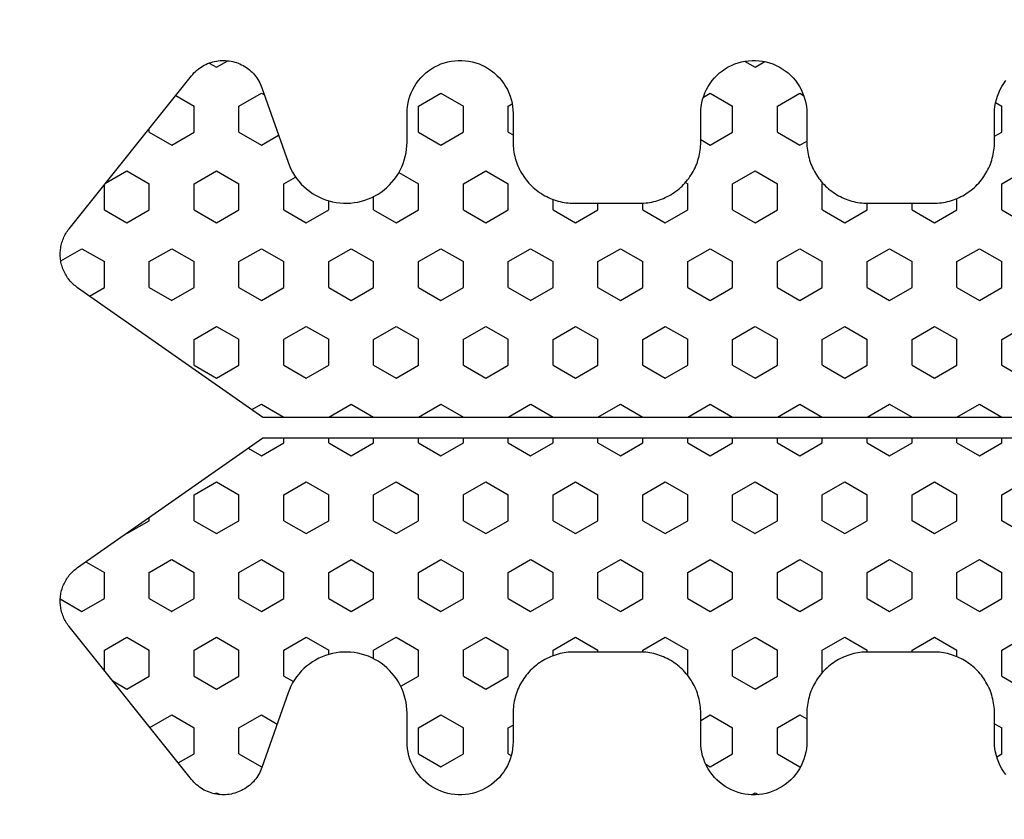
# Model space of a CAD drawing. Extents: x 4615668 to 9294084, y 5325188 to 10688993.
# Tile 89 of 256: x 4635731.48 to 4635733.9, y 5331663.31 to 5331665.27. Entities that reach past the tile are written whole.
import ezdxf
from ezdxf import colors
from ezdxf.entities.mleader import LeaderData, LeaderLine
from ezdxf.math import Vec2, Vec3

# ---------------------------------------------------------------- set-up
doc = ezdxf.new("R2010")
doc.units = 0
doc.header["$MEASUREMENT"] = 0
doc.layers.add('A_wymiary', color=152, linetype='Continuous', lineweight=5)
doc.layers.add('Wymiat 100', color=251, linetype='Continuous', lineweight=5)
doc.layers.add('CrossSectionsProfils', color=7, linetype='Continuous')
doc.layers.add('OPIS', color=7, linetype='Continuous')
doc.styles.get("Standard").update_dxf_attribs({"font": 'txt.shx'})

# ---------------------------------------------------------------- blocks, each defined once
blk = doc.blocks.new('Hatch84418', base_point=(6053.053, 1361.842))
at = {"layer": 'CrossSectionsProfils'}
for p, q in [((6441.962, 1325.421), (6441.645, 1325.971)), ((6442.598, 1325.421), (6442.915, 1325.971)), ((6445.773, 1325.421), (6445.455, 1325.971)), ((6446.407, 1325.421), (6446.725, 1325.971)), ((6449.583, 1325.421), (6449.265, 1325.971)), ((6450.217, 1325.421), (6450.535, 1325.971)), ((6453.393, 1325.421), (6453.075, 1325.971)), ((6454.027, 1325.421), (6454.345, 1325.971)), ((6439.985, 1325.296), (6440.057, 1325.421)), ((6440.057, 1325.421), (6440.692, 1325.421)), ((6440.796, 1325.242), (6440.692, 1325.421)), ((6441.962, 1325.421), (6442.597, 1325.421)), ((6443.55, 1324.871), (6443.867, 1325.421)), ((6443.867, 1325.421), (6444.502, 1325.421)), ((6444.82, 1324.871), (6444.503, 1325.421)), ((6445.772, 1325.421), (6446.407, 1325.421)), ((6447.36, 1324.871), (6447.677, 1325.421)), ((6447.677, 1325.421), (6447.803, 1325.421)), ((6448.303, 1325.421), (6448.312, 1325.421)), ((6448.63, 1324.871), (6448.312, 1325.421)), ((6449.583, 1325.421), (6450.217, 1325.421)), ((6451.17, 1324.871), (6451.487, 1325.421)), ((6451.487, 1325.421), (6452.123, 1325.421)), ((6452.44, 1324.871), (6452.123, 1325.421)), ((6453.393, 1325.421), (6454.027, 1325.421)), ((6455.194, 1325.242), (6455.297, 1325.421)), ((6455.297, 1325.421), (6455.932, 1325.421)), ((6456.02, 1325.27), (6455.933, 1325.421)), ((6443.868, 1324.321), (6443.55, 1324.871)), ((6444.502, 1324.321), (6444.82, 1324.871)), ((6447.678, 1324.321), (6447.36, 1324.871)), ((6448.312, 1324.321), (6448.63, 1324.871)), ((6451.487, 1324.321), (6451.17, 1324.871)), ((6452.123, 1324.321), (6452.44, 1324.871)), ((6442.436, 1324.321), (6442.597, 1324.321)), ((6442.915, 1323.771), (6442.598, 1324.321)), ((6443.867, 1324.321), (6444.502, 1324.321)), ((6445.455, 1323.771), (6445.772, 1324.321)), ((6445.772, 1324.321), (6446.407, 1324.321)), ((6446.725, 1323.771), (6446.408, 1324.321)), ((6447.677, 1324.321), (6447.803, 1324.321)), ((6448.303, 1324.321), (6448.312, 1324.321)), ((6449.265, 1323.771), (6449.583, 1324.321)), ((6449.583, 1324.321), (6450.217, 1324.321)), ((6450.535, 1323.771), (6450.218, 1324.321)), ((6451.487, 1324.321), (6452.123, 1324.321)), ((6453.075, 1323.771), (6453.393, 1324.321)), ((6453.393, 1324.321), (6453.671, 1324.321)), ((6442.597, 1323.221), (6442.915, 1323.771)), ((6445.773, 1323.221), (6445.455, 1323.771)), ((6446.407, 1323.221), (6446.725, 1323.771)), ((6449.583, 1323.221), (6449.265, 1323.771)), ((6450.217, 1323.221), (6450.535, 1323.771)), ((6453.393, 1323.221), (6453.075, 1323.771)), ((6442.553, 1323.221), (6442.597, 1323.221)), ((6443.55, 1322.671), (6443.867, 1323.221)), ((6443.867, 1323.221), (6444.502, 1323.221)), ((6444.82, 1322.671), (6444.502, 1323.221)), ((6445.772, 1323.221), (6446.407, 1323.221)), ((6447.36, 1322.671), (6447.677, 1323.221)), ((6447.677, 1323.221), (6447.803, 1323.221)), ((6448.303, 1323.221), (6448.312, 1323.221)), ((6448.63, 1322.671), (6448.312, 1323.221)), ((6449.583, 1323.221), (6450.217, 1323.221)), ((6451.17, 1322.671), (6451.487, 1323.221)), ((6451.487, 1323.221), (6452.123, 1323.221)), ((6452.44, 1322.671), (6452.123, 1323.221)), ((6453.393, 1323.221), (6453.553, 1323.221)), ((6443.868, 1322.121), (6443.55, 1322.671)), ((6444.502, 1322.121), (6444.82, 1322.671)), ((6447.678, 1322.121), (6447.36, 1322.671)), ((6448.312, 1322.121), (6448.63, 1322.671)), ((6451.488, 1322.121), (6451.17, 1322.671)), ((6452.123, 1322.121), (6452.44, 1322.671)), ((6442.552, 1322.121), (6442.597, 1322.121)), ((6442.915, 1321.571), (6442.598, 1322.121)), ((6443.867, 1322.121), (6444.502, 1322.121)), ((6445.455, 1321.571), (6445.772, 1322.121)), ((6445.772, 1322.121), (6446.407, 1322.121)), ((6446.725, 1321.572), (6446.408, 1322.121)), ((6447.677, 1322.121), (6447.803, 1322.121)), ((6448.303, 1322.121), (6448.312, 1322.121)), ((6449.265, 1321.571), (6449.583, 1322.121)), ((6449.583, 1322.121), (6450.217, 1322.121)), ((6450.535, 1321.571), (6450.217, 1322.121)), ((6451.487, 1322.121), (6452.123, 1322.121)), ((6453.075, 1321.571), (6453.392, 1322.121)), ((6453.393, 1322.121), (6453.554, 1322.121)), ((6442.597, 1321.021), (6442.915, 1321.571)), ((6445.772, 1321.022), (6445.455, 1321.572)), ((6446.407, 1321.021), (6446.725, 1321.571)), ((6449.583, 1321.022), (6449.265, 1321.572)), ((6450.217, 1321.021), (6450.535, 1321.571)), ((6453.393, 1321.022), (6453.075, 1321.572)), ((6442.05, 1321.021), (6442.597, 1321.021)), ((6443.55, 1320.471), (6443.867, 1321.021)), ((6443.867, 1321.021), (6444.502, 1321.021)), ((6444.82, 1320.472), (6444.502, 1321.022)), ((6445.772, 1321.021), (6446.407, 1321.021)), ((6447.36, 1320.471), (6447.677, 1321.021)), ((6447.677, 1321.021), (6447.803, 1321.021)), ((6448.303, 1321.021), (6448.312, 1321.021)), ((6448.63, 1320.472), (6448.312, 1321.021)), ((6449.583, 1321.021), (6450.217, 1321.021)), ((6451.17, 1320.471), (6451.487, 1321.021)), ((6451.487, 1321.021), (6452.123, 1321.021)), ((6452.44, 1320.472), (6452.123, 1321.021)), ((6453.393, 1321.021), (6454.027, 1321.021)), ((6454.027, 1321.021), (6454.038, 1321.039)), ((6441.01, 1320.472), (6440.912, 1320.642)), ((6454.979, 1320.471), (6455.078, 1320.642)), ((6456.25, 1320.471), (6456.197, 1320.564)), ((6439.74, 1320.471), (6439.753, 1320.495)), ((6440.058, 1319.922), (6439.74, 1320.472)), ((6440.692, 1319.922), (6441.01, 1320.472)), ((6443.868, 1319.922), (6443.55, 1320.472)), ((6444.502, 1319.922), (6444.82, 1320.471)), ((6447.678, 1319.922), (6447.36, 1320.472)), ((6448.312, 1319.922), (6448.63, 1320.471)), ((6451.487, 1319.922), (6451.17, 1320.472)), ((6452.122, 1319.922), (6452.44, 1320.471)), ((6455.297, 1319.922), (6454.98, 1320.472)), ((6455.932, 1319.922), (6456.25, 1320.471)), ((6440.057, 1319.922), (6440.692, 1319.922)), ((6441.645, 1319.372), (6441.962, 1319.922)), ((6441.962, 1319.922), (6442.597, 1319.922)), ((6442.915, 1319.372), (6442.598, 1319.922)), ((6443.867, 1319.922), (6444.502, 1319.922)), ((6445.455, 1319.371), (6445.772, 1319.921)), ((6445.772, 1319.922), (6446.407, 1319.922)), ((6446.725, 1319.372), (6446.408, 1319.922)), ((6447.677, 1319.922), (6447.803, 1319.922)), ((6448.303, 1319.922), (6448.312, 1319.922)), ((6449.265, 1319.372), (6449.583, 1319.922)), ((6449.583, 1319.922), (6450.217, 1319.922)), ((6450.535, 1319.372), (6450.218, 1319.922)), ((6451.487, 1319.922), (6452.123, 1319.922)), ((6453.075, 1319.372), (6453.393, 1319.922)), ((6453.393, 1319.922), (6454.027, 1319.922)), ((6454.345, 1319.372), (6454.027, 1319.922)), ((6455.297, 1319.922), (6455.932, 1319.922)), ((6456.885, 1319.372), (6457.024, 1319.614)), ((6439.056, 1319.286), (6439.105, 1319.372)), ((6439.105, 1319.372), (6439.059, 1319.452)), ((6441.962, 1318.822), (6441.645, 1319.372)), ((6442.597, 1318.822), (6442.915, 1319.372)), ((6445.772, 1318.822), (6445.455, 1319.372)), ((6446.407, 1318.822), (6446.725, 1319.372)), ((6449.583, 1318.822), (6449.265, 1319.372)), ((6450.217, 1318.822), (6450.535, 1319.371)), ((6453.393, 1318.822), (6453.075, 1319.372)), ((6454.027, 1318.822), (6454.345, 1319.372)), ((6457.033, 1319.115), (6456.885, 1319.372)), ((6439.74, 1318.272), (6440.058, 1318.822)), ((6440.057, 1318.822), (6440.692, 1318.822)), ((6441.01, 1318.272), (6440.692, 1318.822)), ((6441.962, 1318.822), (6442.597, 1318.822)), ((6443.55, 1318.272), (6443.868, 1318.822)), ((6443.867, 1318.822), (6444.502, 1318.822)), ((6444.82, 1318.272), (6444.503, 1318.822)), ((6445.772, 1318.822), (6446.407, 1318.822)), ((6447.36, 1318.272), (6447.677, 1318.822)), ((6447.677, 1318.822), (6447.803, 1318.822)), ((6448.303, 1318.822), (6448.312, 1318.822)), ((6448.63, 1318.272), (6448.312, 1318.822)), ((6449.583, 1318.822), (6450.217, 1318.822)), ((6451.17, 1318.272), (6451.487, 1318.822)), ((6451.487, 1318.822), (6452.123, 1318.822)), ((6452.44, 1318.272), (6452.123, 1318.822)), ((6453.393, 1318.822), (6454.027, 1318.822)), ((6454.98, 1318.272), (6455.297, 1318.822)), ((6455.297, 1318.822), (6455.932, 1318.822)), ((6456.25, 1318.272), (6455.933, 1318.822)), ((6439.801, 1318.166), (6439.74, 1318.272)), ((6440.877, 1318.042), (6441.01, 1318.272)), ((6443.868, 1317.722), (6443.55, 1318.272)), ((6444.502, 1317.722), (6444.82, 1318.272)), ((6447.678, 1317.722), (6447.36, 1318.272)), ((6448.312, 1317.722), (6448.63, 1318.272)), ((6451.488, 1317.722), (6451.17, 1318.272)), ((6452.123, 1317.722), (6452.44, 1318.272)), ((6455.113, 1318.042), (6454.98, 1318.272)), ((6456.154, 1318.106), (6456.25, 1318.272)), ((6441.978, 1317.722), (6442.597, 1317.722)), ((6442.915, 1317.172), (6442.598, 1317.722)), ((6443.867, 1317.722), (6444.502, 1317.722)), ((6445.455, 1317.172), (6445.772, 1317.722)), ((6445.772, 1317.722), (6446.407, 1317.722)), ((6446.725, 1317.172), (6446.408, 1317.722)), ((6447.677, 1317.722), (6447.803, 1317.722)), ((6448.303, 1317.722), (6448.312, 1317.722)), ((6449.265, 1317.172), (6449.583, 1317.722)), ((6449.583, 1317.722), (6450.217, 1317.722)), ((6450.535, 1317.172), (6450.218, 1317.722)), ((6451.487, 1317.722), (6452.123, 1317.722)), ((6453.075, 1317.172), (6453.392, 1317.722)), ((6453.393, 1317.722), (6454.027, 1317.722)), ((6454.06, 1317.666), (6454.027, 1317.722)), ((6442.598, 1316.622), (6442.915, 1317.172)), ((6445.772, 1316.622), (6445.455, 1317.172)), ((6446.407, 1316.622), (6446.725, 1317.172)), ((6449.583, 1316.622), (6449.265, 1317.172)), ((6450.217, 1316.622), (6450.535, 1317.172)), ((6453.393, 1316.622), (6453.075, 1317.172)), ((6442.55, 1316.622), (6442.597, 1316.622)), ((6443.55, 1316.072), (6443.867, 1316.622)), ((6443.867, 1316.622), (6444.502, 1316.622)), ((6444.82, 1316.072), (6444.503, 1316.622)), ((6445.772, 1316.622), (6446.407, 1316.622)), ((6447.36, 1316.072), (6447.677, 1316.622)), ((6447.677, 1316.622), (6447.803, 1316.622)), ((6448.303, 1316.622), (6448.312, 1316.622)), ((6448.63, 1316.072), (6448.312, 1316.622)), ((6449.583, 1316.622), (6450.217, 1316.622)), ((6451.17, 1316.072), (6451.487, 1316.622)), ((6451.487, 1316.622), (6452.123, 1316.622)), ((6452.44, 1316.072), (6452.123, 1316.622)), ((6453.393, 1316.622), (6453.556, 1316.622)), ((6443.868, 1315.522), (6443.55, 1316.072)), ((6444.502, 1315.522), (6444.82, 1316.072)), ((6447.678, 1315.522), (6447.36, 1316.072)), ((6448.312, 1315.522), (6448.63, 1316.072)), ((6451.488, 1315.522), (6451.17, 1316.072)), ((6452.122, 1315.522), (6452.44, 1316.072)), ((6442.553, 1315.522), (6442.597, 1315.522)), ((6442.915, 1314.972), (6442.598, 1315.522)), ((6443.867, 1315.522), (6444.502, 1315.522)), ((6445.455, 1314.972), (6445.772, 1315.522)), ((6445.772, 1315.522), (6446.407, 1315.522)), ((6446.725, 1314.972), (6446.408, 1315.522)), ((6447.677, 1315.522), (6447.803, 1315.522)), ((6448.303, 1315.522), (6448.312, 1315.522)), ((6449.265, 1314.972), (6449.583, 1315.522)), ((6449.583, 1315.522), (6450.217, 1315.522)), ((6450.535, 1314.972), (6450.218, 1315.522)), ((6451.487, 1315.522), (6452.123, 1315.522)), ((6453.075, 1314.972), (6453.393, 1315.522)), ((6453.393, 1315.522), (6453.553, 1315.522)), ((6442.597, 1314.422), (6442.915, 1314.972)), ((6445.772, 1314.422), (6445.455, 1314.972)), ((6446.407, 1314.422), (6446.725, 1314.972)), ((6449.583, 1314.422), (6449.265, 1314.972)), ((6450.217, 1314.422), (6450.535, 1314.972)), ((6453.393, 1314.422), (6453.075, 1314.972)), ((6442.46, 1314.422), (6442.597, 1314.422)), ((6443.55, 1313.872), (6443.868, 1314.422)), ((6443.867, 1314.422), (6444.502, 1314.422)), ((6444.82, 1313.873), (6444.502, 1314.422)), ((6445.772, 1314.422), (6446.407, 1314.422)), ((6447.36, 1313.872), (6447.677, 1314.422)), ((6447.677, 1314.422), (6447.803, 1314.422)), ((6448.303, 1314.422), (6448.312, 1314.422)), ((6448.63, 1313.873), (6448.312, 1314.423)), ((6449.583, 1314.422), (6450.217, 1314.422)), ((6451.17, 1313.872), (6451.487, 1314.422)), ((6451.487, 1314.422), (6452.123, 1314.422)), ((6452.44, 1313.872), (6452.123, 1314.422)), ((6453.393, 1314.422), (6453.646, 1314.422)), ((6443.868, 1313.323), (6443.55, 1313.872)), ((6444.502, 1313.322), (6444.82, 1313.872)), ((6447.678, 1313.323), (6447.36, 1313.872)), ((6448.312, 1313.322), (6448.63, 1313.872)), ((6451.488, 1313.323), (6451.17, 1313.873)), ((6452.123, 1313.322), (6452.44, 1313.872)), ((6440.058, 1313.323), (6440.015, 1313.397)), ((6440.057, 1313.322), (6440.692, 1313.322)), ((6440.692, 1313.323), (6440.761, 1313.442)), ((6441.645, 1312.772), (6441.962, 1313.322)), ((6441.962, 1313.322), (6442.597, 1313.322)), ((6442.915, 1312.773), (6442.598, 1313.323)), ((6443.867, 1313.322), (6444.502, 1313.322)), ((6445.455, 1312.773), (6445.772, 1313.323)), ((6445.772, 1313.322), (6446.407, 1313.322)), ((6446.725, 1312.773), (6446.408, 1313.323)), ((6447.677, 1313.322), (6447.803, 1313.322)), ((6448.303, 1313.322), (6448.312, 1313.322)), ((6449.265, 1312.772), (6449.583, 1313.322)), ((6449.583, 1313.322), (6450.217, 1313.322)), ((6450.535, 1312.773), (6450.218, 1313.323)), ((6451.487, 1313.322), (6452.123, 1313.322)), ((6453.075, 1312.772), (6453.393, 1313.322)), ((6453.393, 1313.322), (6454.027, 1313.322)), ((6454.345, 1312.773), (6454.028, 1313.323)), ((6455.297, 1313.323), (6455.229, 1313.442)), ((6455.297, 1313.322), (6455.932, 1313.322)), ((6455.933, 1313.322), (6455.989, 1313.42)), ((6441.962, 1312.223), (6441.645, 1312.773)), ((6442.598, 1312.222), (6442.915, 1312.772)), ((6445.772, 1312.223), (6445.455, 1312.773)), ((6446.407, 1312.222), (6446.725, 1312.772)), ((6449.583, 1312.223), (6449.265, 1312.773)), ((6450.217, 1312.222), (6450.535, 1312.772)), ((6453.393, 1312.223), (6453.075, 1312.773)), ((6454.027, 1312.223), (6454.345, 1312.773)), ((6456.885, 1312.772), (6456.887, 1312.777)), ((6456.926, 1312.702), (6456.886, 1312.771)), ((6439.74, 1311.673), (6440.058, 1312.223)), ((6440.057, 1312.223), (6440.692, 1312.223)), ((6441.01, 1311.673), (6440.692, 1312.223)), ((6441.962, 1312.223), (6442.597, 1312.223)), ((6443.55, 1311.673), (6443.867, 1312.223)), ((6443.867, 1312.223), (6444.502, 1312.223)), ((6444.82, 1311.673), (6444.502, 1312.223)), ((6445.772, 1312.223), (6446.407, 1312.223)), ((6447.36, 1311.673), (6447.677, 1312.223)), ((6447.677, 1312.223), (6447.803, 1312.223)), ((6448.303, 1312.223), (6448.312, 1312.223)), ((6448.63, 1311.673), (6448.312, 1312.223)), ((6449.583, 1312.223), (6450.217, 1312.223)), ((6451.17, 1311.673), (6451.487, 1312.223)), ((6451.487, 1312.223), (6452.123, 1312.223)), ((6452.44, 1311.673), (6452.123, 1312.223)), ((6453.393, 1312.223), (6454.027, 1312.223)), ((6454.98, 1311.672), (6455.297, 1312.222)), ((6455.297, 1312.223), (6455.932, 1312.223)), ((6456.25, 1311.673), (6455.932, 1312.223)), ((6440.058, 1311.123), (6439.74, 1311.673)), ((6440.692, 1311.123), (6441.01, 1311.672)), ((6443.868, 1311.123), (6443.55, 1311.673)), ((6444.502, 1311.123), (6444.82, 1311.673)), ((6447.678, 1311.123), (6447.36, 1311.673)), ((6448.312, 1311.123), (6448.63, 1311.673)), ((6451.488, 1311.123), (6451.17, 1311.673)), ((6452.123, 1311.123), (6452.44, 1311.672)), ((6455.298, 1311.123), (6454.98, 1311.673)), ((6455.932, 1311.123), (6456.25, 1311.673)), ((6440.057, 1311.123), (6440.692, 1311.123)), ((6441.712, 1310.689), (6441.962, 1311.123)), ((6441.962, 1311.123), (6442.597, 1311.123)), ((6442.915, 1310.573), (6442.598, 1311.123)), ((6443.867, 1311.123), (6444.502, 1311.123)), ((6445.455, 1310.573), (6445.772, 1311.123)), ((6445.772, 1311.123), (6446.407, 1311.123)), ((6446.725, 1310.573), (6446.408, 1311.123)), ((6447.677, 1311.123), (6447.803, 1311.123)), ((6448.303, 1311.123), (6448.312, 1311.123)), ((6449.265, 1310.573), (6449.583, 1311.123)), ((6449.583, 1311.123), (6450.217, 1311.123)), ((6450.535, 1310.573), (6450.218, 1311.123)), ((6451.487, 1311.123), (6452.123, 1311.123)), ((6453.075, 1310.573), (6453.393, 1311.123)), ((6453.393, 1311.123), (6454.027, 1311.123)), ((6454.306, 1310.641), (6454.028, 1311.123)), ((6455.297, 1311.123), (6455.932, 1311.123)), ((6442.597, 1310.023), (6442.915, 1310.573)), ((6445.772, 1310.023), (6445.455, 1310.573)), ((6446.407, 1310.023), (6446.725, 1310.573)), ((6449.583, 1310.023), (6449.265, 1310.573)), ((6450.217, 1310.023), (6450.535, 1310.573)), ((6453.393, 1310.023), (6453.075, 1310.573)), ((6442.39, 1310.023), (6442.597, 1310.023)), ((6443.55, 1309.473), (6443.867, 1310.023)), ((6443.867, 1310.023), (6444.502, 1310.023)), ((6444.82, 1309.473), (6444.502, 1310.023)), ((6445.772, 1310.023), (6446.407, 1310.023)), ((6447.36, 1309.473), (6447.677, 1310.023)), ((6447.677, 1310.023), (6447.803, 1310.023)), ((6448.303, 1310.023), (6448.312, 1310.023)), ((6448.63, 1309.473), (6448.312, 1310.023)), ((6449.583, 1310.023), (6450.217, 1310.023)), ((6451.17, 1309.473), (6451.487, 1310.023)), ((6451.487, 1310.023), (6452.123, 1310.023)), ((6452.44, 1309.473), (6452.123, 1310.023)), ((6453.393, 1310.023), (6453.717, 1310.023)), ((6443.868, 1308.923), (6443.55, 1309.473)), ((6444.502, 1308.923), (6444.82, 1309.473)), ((6447.678, 1308.923), (6447.36, 1309.473)), ((6448.312, 1308.923), (6448.63, 1309.473)), ((6451.488, 1308.923), (6451.17, 1309.473)), ((6452.123, 1308.923), (6452.44, 1309.473)), ((6442.493, 1308.923), (6442.597, 1308.923)), ((6442.915, 1308.373), (6442.597, 1308.923)), ((6443.867, 1308.923), (6444.502, 1308.923)), ((6445.455, 1308.373), (6445.772, 1308.923)), ((6445.772, 1308.923), (6446.407, 1308.923)), ((6446.725, 1308.373), (6446.408, 1308.923)), ((6447.677, 1308.923), (6447.803, 1308.923)), ((6448.303, 1308.923), (6448.312, 1308.923)), ((6449.265, 1308.373), (6449.583, 1308.923)), ((6449.583, 1308.923), (6450.217, 1308.923)), ((6450.535, 1308.373), (6450.218, 1308.923)), ((6451.487, 1308.923), (6452.123, 1308.923)), ((6453.075, 1308.373), (6453.393, 1308.923)), ((6453.393, 1308.923), (6453.613, 1308.923)), ((6442.597, 1307.823), (6442.915, 1308.373)), ((6445.772, 1307.823), (6445.455, 1308.373)), ((6446.408, 1307.823), (6446.725, 1308.373)), ((6449.583, 1307.823), (6449.265, 1308.373)), ((6450.218, 1307.823), (6450.535, 1308.373)), ((6453.393, 1307.823), (6453.075, 1308.373)), ((6441.963, 1307.823), (6441.828, 1308.057)), ((6454.027, 1307.823), (6454.194, 1308.112)), ((6441.962, 1307.823), (6442.597, 1307.823)), ((6443.55, 1307.273), (6443.868, 1307.823)), ((6443.867, 1307.823), (6444.502, 1307.823)), ((6444.82, 1307.273), (6444.502, 1307.823)), ((6445.772, 1307.823), (6446.407, 1307.823)), ((6447.36, 1307.273), (6447.677, 1307.823)), ((6447.677, 1307.823), (6447.803, 1307.823)), ((6448.303, 1307.823), (6448.312, 1307.823)), ((6448.63, 1307.273), (6448.312, 1307.823)), ((6449.583, 1307.823), (6450.217, 1307.823)), ((6451.17, 1307.273), (6451.487, 1307.823)), ((6451.487, 1307.823), (6452.123, 1307.823)), ((6452.44, 1307.274), (6452.123, 1307.823)), ((6453.393, 1307.823), (6454.027, 1307.823)), ((6441.01, 1307.273), (6440.788, 1307.659)), ((6454.98, 1307.273), (6455.222, 1307.693)), ((6439.74, 1307.273), (6439.753, 1307.296)), ((6456.25, 1307.273), (6456.208, 1307.347)), ((6440.058, 1306.724), (6439.74, 1307.273)), ((6440.692, 1306.723), (6441.01, 1307.273)), ((6443.868, 1306.724), (6443.55, 1307.273)), ((6444.502, 1306.723), (6444.82, 1307.273)), ((6447.548, 1306.947), (6447.36, 1307.273)), ((6448.494, 1307.038), (6448.63, 1307.273)), ((6451.488, 1306.723), (6451.17, 1307.273)), ((6452.123, 1306.723), (6452.44, 1307.273)), ((6455.298, 1306.723), (6454.98, 1307.273)), ((6455.932, 1306.723), (6456.25, 1307.273)), ((6440.057, 1306.723), (6440.692, 1306.723)), ((6441.645, 1306.173), (6441.962, 1306.723)), ((6441.962, 1306.723), (6442.597, 1306.723)), ((6442.915, 1306.173), (6442.598, 1306.723)), ((6443.867, 1306.723), (6444.502, 1306.723)), ((6445.455, 1306.173), (6445.772, 1306.723)), ((6445.772, 1306.723), (6446.407, 1306.723)), ((6446.725, 1306.174), (6446.408, 1306.724)), ((6449.265, 1306.173), (6449.583, 1306.723)), ((6449.583, 1306.723), (6450.217, 1306.723)), ((6450.535, 1306.174), (6450.218, 1306.724)), ((6451.487, 1306.723), (6452.123, 1306.723)), ((6453.075, 1306.173), (6453.392, 1306.724)), ((6453.393, 1306.723), (6454.027, 1306.723)), ((6454.345, 1306.174), (6454.028, 1306.724)), ((6455.297, 1306.723), (6455.932, 1306.723)), ((6456.885, 1306.173), (6457.046, 1306.454)), ((6439.105, 1306.174), (6439.057, 1306.256)), ((6439.077, 1306.126), (6439.104, 1306.173)), ((6441.963, 1305.624), (6441.645, 1306.174)), ((6442.598, 1305.623), (6442.915, 1306.173)), ((6445.772, 1305.624), (6445.455, 1306.173)), ((6446.407, 1305.623), (6446.725, 1306.173)), ((6449.583, 1305.624), (6449.265, 1306.174)), ((6450.217, 1305.624), (6450.535, 1306.173)), ((6453.393, 1305.624), (6453.075, 1306.174)), ((6454.027, 1305.624), (6454.345, 1306.173)), ((6456.99, 1305.992), (6456.885, 1306.173)), ((6439.834, 1305.237), (6440.058, 1305.623)), ((6440.057, 1305.623), (6440.692, 1305.623)), ((6441.01, 1305.074), (6440.693, 1305.624)), ((6441.962, 1305.623), (6442.597, 1305.623)), ((6443.55, 1305.073), (6443.868, 1305.623)), ((6443.867, 1305.623), (6444.502, 1305.623)), ((6444.82, 1305.074), (6444.502, 1305.624)), ((6445.772, 1305.623), (6446.407, 1305.623)), ((6449.583, 1305.623), (6450.217, 1305.623)), ((6451.17, 1305.073), (6451.487, 1305.623)), ((6451.487, 1305.623), (6452.123, 1305.623)), ((6452.44, 1305.074), (6452.123, 1305.624)), ((6453.393, 1305.623), (6454.027, 1305.623)), ((6454.98, 1305.074), (6455.297, 1305.624)), ((6455.297, 1305.623), (6455.932, 1305.623)), ((6456.193, 1305.173), (6455.933, 1305.624)), ((6440.703, 1304.542), (6441.01, 1305.074)), ((6443.868, 1304.524), (6443.55, 1305.074)), ((6444.502, 1304.524), (6444.82, 1305.073)), ((6451.488, 1304.524), (6451.17, 1305.074)), ((6452.122, 1304.524), (6452.439, 1305.074)), ((6455.298, 1304.524), (6454.98, 1305.074)), ((6441.645, 1303.974), (6441.962, 1304.523)), ((6441.962, 1304.524), (6442.597, 1304.524)), ((6442.915, 1303.974), (6442.598, 1304.524)), ((6443.867, 1304.524), (6444.502, 1304.524)), ((6445.455, 1303.974), (6445.772, 1304.523)), ((6445.772, 1304.524), (6445.852, 1304.524)), ((6451.487, 1304.524), (6452.123, 1304.524)), ((6453.075, 1303.974), (6453.392, 1304.524)), ((6453.393, 1304.524), (6454.027, 1304.524)), ((6454.345, 1303.974), (6454.028, 1304.524)), ((6455.297, 1304.524), (6455.381, 1304.524)), ((6441.845, 1303.628), (6441.645, 1303.974)), ((6442.598, 1303.424), (6442.915, 1303.974)), ((6445.46, 1303.965), (6445.455, 1303.974)), ((6453.393, 1303.424), (6453.075, 1303.974)), ((6454.045, 1303.455), (6454.345, 1303.974)), ((6442.1, 1303.424), (6442.597, 1303.424)), ((6443.55, 1302.874), (6443.868, 1303.424)), ((6443.867, 1303.424), (6444.502, 1303.424)), ((6444.764, 1302.971), (6444.502, 1303.424)), ((6451.278, 1303.062), (6451.487, 1303.424)), ((6451.487, 1303.424), (6452.123, 1303.424)), ((6452.44, 1302.874), (6452.123, 1303.424)), ((6453.393, 1303.424), (6454.006, 1303.424)), ((6443.856, 1302.344), (6443.55, 1302.874)), ((6452.141, 1302.356), (6452.44, 1302.874))]:
    blk.add_line(p, q, dxfattribs=at)
blk = doc.blocks.new('121040', base_point=(6448.053, 1341.842))
at = {"layer": 'CrossSectionsProfils', "flags": 128}
for points in [[(6444.623, 1302.768), (6447.803, 1307.311), (6447.803, 1330.34)], [(6448.303, 1330.34), (6448.303, 1307.311), (6451.484, 1302.768), (6451.505, 1302.74), (6451.526, 1302.713), (6451.548, 1302.686), (6451.572, 1302.66), (6451.596, 1302.635), (6451.621, 1302.611), (6451.646, 1302.588), (6451.673, 1302.565), (6451.701, 1302.544), (6451.729, 1302.523), (6451.758, 1302.504), (6451.787, 1302.485), (6451.817, 1302.468), (6451.848, 1302.452), (6451.879, 1302.436), (6451.911, 1302.422), (6451.943, 1302.409), (6451.976, 1302.397), (6452.009, 1302.386), (6452.042, 1302.377), (6452.076, 1302.368), (6452.11, 1302.361), (6452.144, 1302.355), (6452.179, 1302.35), (6452.213, 1302.346), (6452.248, 1302.343), (6452.283, 1302.342), (6452.317, 1302.342), (6452.352, 1302.343), (6452.387, 1302.345), (6452.421, 1302.349), (6452.456, 1302.354), (6452.49, 1302.359), (6452.524, 1302.366), (6452.558, 1302.375), (6452.591, 1302.384), (6452.625, 1302.395), (6452.657, 1302.406), (6452.689, 1302.419), (6452.722, 1302.433), (6452.753, 1302.448), (6452.784, 1302.465), (6452.814, 1302.482), (6452.843, 1302.5), (6452.873, 1302.519), (6452.9, 1302.54), (6452.928, 1302.561), (6452.928, 1302.561), (6456.678, 1305.561), (6456.713, 1305.59), (6456.746, 1305.621), (6456.778, 1305.653), (6456.809, 1305.686), (6456.837, 1305.721), (6456.865, 1305.757), (6456.891, 1305.795), (6456.915, 1305.833), (6456.937, 1305.873), (6456.957, 1305.913), (6456.976, 1305.955), (6456.992, 1305.997), (6457.007, 1306.04), (6457.02, 1306.083), (6457.03, 1306.127), (6457.039, 1306.172), (6457.045, 1306.216), (6457.05, 1306.261), (6457.053, 1306.307), (6457.053, 1306.352), (6457.052, 1306.397), (6457.048, 1306.442), (6457.043, 1306.487), (6457.035, 1306.532), (6457.025, 1306.576), (6457.014, 1306.62), (6457, 1306.663), (6456.985, 1306.706), (6456.967, 1306.748), (6456.948, 1306.789), (6456.927, 1306.829), (6456.904, 1306.868), (6456.879, 1306.906), (6456.853, 1306.943), (6456.825, 1306.978), (6456.795, 1307.012), (6456.764, 1307.045), (6456.731, 1307.077), (6456.697, 1307.107), (6456.662, 1307.135), (6456.625, 1307.162), (6456.588, 1307.187), (6456.549, 1307.21), (6456.509, 1307.232), (6456.468, 1307.252), (6456.427, 1307.27), (6456.384, 1307.286), (6456.384, 1307.286), (6454.557, 1307.926), (6454.474, 1307.958), (6454.392, 1307.995), (6454.313, 1308.037), (6454.236, 1308.084), (6454.163, 1308.135), (6454.092, 1308.19), (6454.025, 1308.249), (6453.962, 1308.313), (6453.903, 1308.38), (6453.848, 1308.45), (6453.796, 1308.523), (6453.75, 1308.6), (6453.708, 1308.679), (6453.671, 1308.76), (6453.639, 1308.844), (6453.611, 1308.929), (6453.589, 1309.016), (6453.572, 1309.104), (6453.561, 1309.192), (6453.555, 1309.282), (6453.554, 1309.371), (6453.558, 1309.46), (6453.568, 1309.549), (6453.583, 1309.638), (6453.603, 1309.725), (6453.628, 1309.811), (6453.659, 1309.895), (6453.694, 1309.977), (6453.735, 1310.057), (6453.78, 1310.134), (6453.829, 1310.209), (6453.883, 1310.28), (6453.941, 1310.348), (6454.003, 1310.413), (6454.069, 1310.474), (6454.138, 1310.53), (6454.21, 1310.583), (6454.286, 1310.631), (6454.364, 1310.674), (6454.445, 1310.713), (6454.528, 1310.747), (6454.612, 1310.776), (6454.699, 1310.799), (6454.786, 1310.818), (6454.875, 1310.831), (6454.964, 1310.839), (6455.053, 1310.842), (6455.053, 1310.842), (6455.753, 1310.842), (6455.84, 1310.845), (6455.927, 1310.853), (6456.012, 1310.868), (6456.097, 1310.888), (6456.18, 1310.914), (6456.261, 1310.945), (6456.34, 1310.982), (6456.416, 1311.023), (6456.489, 1311.07), (6456.559, 1311.122), (6456.625, 1311.178), (6456.688, 1311.238), (6456.746, 1311.302), (6456.8, 1311.371), (6456.849, 1311.442), (6456.894, 1311.517), (6456.933, 1311.595), (6456.967, 1311.675), (6456.995, 1311.757), (6457.018, 1311.84), (6457.035, 1311.926), (6457.047, 1312.012), (6457.053, 1312.098), (6457.053, 1312.185), (6457.047, 1312.272), (6457.035, 1312.358), (6457.018, 1312.443), (6456.995, 1312.527), (6456.967, 1312.609), (6456.933, 1312.689), (6456.894, 1312.767), (6456.849, 1312.841), (6456.8, 1312.913), (6456.746, 1312.981), (6456.688, 1313.046), (6456.625, 1313.106), (6456.559, 1313.162), (6456.489, 1313.214), (6456.416, 1313.26), (6456.34, 1313.302), (6456.261, 1313.339), (6456.18, 1313.37), (6456.097, 1313.396), (6456.012, 1313.416), (6455.927, 1313.43), (6455.84, 1313.439), (6455.753, 1313.442), (6455.753, 1313.442), (6455.053, 1313.442), (6455.003, 1313.443), (6454.953, 1313.445), (6454.903, 1313.449), (6454.854, 1313.455), (6454.804, 1313.463), (6454.755, 1313.472), (6454.706, 1313.483), (6454.657, 1313.495), (6454.609, 1313.509), (6454.562, 1313.525), (6454.514, 1313.542), (6454.468, 1313.561), (6454.422, 1313.581), (6454.377, 1313.603), (6454.333, 1313.626), (6454.289, 1313.651), (6454.246, 1313.677), (6454.205, 1313.705), (6454.164, 1313.734), (6454.124, 1313.765), (6454.085, 1313.796), (6454.047, 1313.829), (6454.011, 1313.864), (6453.975, 1313.899), (6453.941, 1313.936), (6453.908, 1313.973), (6453.876, 1314.012), (6453.846, 1314.052), (6453.817, 1314.093), (6453.789, 1314.135), (6453.763, 1314.177), (6453.738, 1314.221), (6453.715, 1314.265), (6453.693, 1314.31), (6453.672, 1314.356), (6453.654, 1314.403), (6453.636, 1314.45), (6453.621, 1314.497), (6453.607, 1314.546), (6453.594, 1314.594), (6453.583, 1314.643), (6453.574, 1314.692), (6453.567, 1314.742), (6453.561, 1314.792), (6453.557, 1314.842), (6453.554, 1314.892), (6453.553, 1314.942), (6453.553, 1314.942), (6453.553, 1316.542), (6453.554, 1316.592), (6453.557, 1316.642), (6453.561, 1316.692), (6453.567, 1316.742), (6453.574, 1316.791), (6453.583, 1316.841), (6453.594, 1316.89), (6453.607, 1316.938), (6453.621, 1316.986), (6453.636, 1317.034), (6453.654, 1317.081), (6453.672, 1317.127), (6453.693, 1317.173), (6453.715, 1317.218), (6453.738, 1317.263), (6453.763, 1317.306), (6453.789, 1317.349), (6453.817, 1317.391), (6453.846, 1317.432), (6453.876, 1317.471), (6453.908, 1317.51), (6453.941, 1317.548), (6453.975, 1317.585), (6454.011, 1317.62), (6454.047, 1317.654), (6454.085, 1317.687), (6454.124, 1317.719), (6454.164, 1317.749), (6454.205, 1317.778), (6454.246, 1317.806), (6454.289, 1317.832), (6454.333, 1317.857), (6454.377, 1317.881), (6454.422, 1317.902), (6454.468, 1317.923), (6454.514, 1317.942), (6454.562, 1317.959), (6454.609, 1317.974), (6454.657, 1317.989), (6454.706, 1318.001), (6454.755, 1318.012), (6454.804, 1318.021), (6454.854, 1318.028), (6454.903, 1318.034), (6454.953, 1318.038), (6455.003, 1318.041), (6455.053, 1318.042), (6455.053, 1318.042), (6455.753, 1318.042), (6455.84, 1318.045), (6455.927, 1318.053), (6456.012, 1318.068), (6456.097, 1318.088), (6456.18, 1318.114), (6456.261, 1318.145), (6456.34, 1318.182), (6456.416, 1318.223), (6456.489, 1318.27), (6456.559, 1318.322), (6456.625, 1318.378), (6456.688, 1318.438), (6456.746, 1318.502), (6456.8, 1318.571), (6456.849, 1318.642), (6456.894, 1318.717), (6456.933, 1318.795), (6456.967, 1318.875), (6456.995, 1318.957), (6457.018, 1319.04), (6457.035, 1319.126), (6457.047, 1319.212), (6457.053, 1319.298), (6457.053, 1319.385), (6457.047, 1319.472), (6457.035, 1319.558), (6457.018, 1319.643), (6456.995, 1319.727), (6456.967, 1319.809), (6456.933, 1319.889), (6456.894, 1319.967), (6456.849, 1320.041), (6456.8, 1320.113), (6456.746, 1320.181), (6456.688, 1320.246), (6456.625, 1320.306), (6456.559, 1320.362), (6456.489, 1320.414), (6456.416, 1320.46), (6456.34, 1320.502), (6456.261, 1320.539), (6456.18, 1320.57), (6456.097, 1320.596), (6456.012, 1320.616), (6455.927, 1320.63), (6455.84, 1320.639), (6455.753, 1320.642), (6455.753, 1320.642), (6455.053, 1320.642), (6455.003, 1320.643), (6454.953, 1320.645), (6454.903, 1320.649), (6454.854, 1320.655), (6454.804, 1320.663), (6454.755, 1320.672), (6454.706, 1320.683), (6454.657, 1320.695), (6454.609, 1320.709), (6454.562, 1320.725), (6454.514, 1320.742), (6454.468, 1320.761), (6454.422, 1320.781), (6454.377, 1320.803), (6454.333, 1320.826), (6454.289, 1320.851), (6454.246, 1320.877), (6454.205, 1320.905), (6454.164, 1320.934), (6454.124, 1320.965), (6454.085, 1320.996), (6454.047, 1321.029), (6454.011, 1321.064), (6453.975, 1321.099), (6453.941, 1321.136), (6453.908, 1321.173), (6453.876, 1321.212), (6453.846, 1321.252), (6453.817, 1321.293), (6453.789, 1321.335), (6453.763, 1321.377), (6453.738, 1321.421), (6453.715, 1321.465), (6453.693, 1321.51), (6453.672, 1321.556), (6453.654, 1321.603), (6453.636, 1321.65), (6453.621, 1321.697), (6453.607, 1321.745), (6453.594, 1321.794), (6453.583, 1321.843), (6453.574, 1321.892), (6453.567, 1321.942), (6453.561, 1321.992), (6453.557, 1322.042), (6453.554, 1322.092), (6453.553, 1322.142), (6453.553, 1322.142), (6453.553, 1323.742), (6453.554, 1323.792), (6453.557, 1323.842), (6453.561, 1323.892), (6453.567, 1323.942), (6453.574, 1323.991), (6453.583, 1324.041), (6453.594, 1324.09), (6453.607, 1324.138), (6453.621, 1324.186), (6453.636, 1324.234), (6453.654, 1324.281), (6453.672, 1324.327), (6453.693, 1324.373), (6453.715, 1324.418), (6453.738, 1324.463), (6453.763, 1324.506), (6453.789, 1324.549), (6453.817, 1324.591), (6453.846, 1324.632), (6453.876, 1324.671), (6453.908, 1324.71), (6453.941, 1324.748), (6453.975, 1324.785), (6454.011, 1324.82), (6454.047, 1324.854), (6454.085, 1324.887), (6454.124, 1324.919), (6454.164, 1324.949), (6454.205, 1324.979), (6454.246, 1325.006), (6454.289, 1325.032), (6454.333, 1325.057), (6454.377, 1325.081), (6454.422, 1325.102), (6454.468, 1325.123), (6454.514, 1325.142), (6454.562, 1325.159), (6454.609, 1325.174), (6454.657, 1325.188), (6454.706, 1325.201), (6454.755, 1325.212), (6454.804, 1325.221), (6454.854, 1325.228), (6454.903, 1325.234), (6454.953, 1325.238), (6455.003, 1325.241), (6455.053, 1325.242), (6455.053, 1325.242), (6455.753, 1325.242), (6455.84, 1325.245), (6455.927, 1325.253), (6456.012, 1325.268), (6456.097, 1325.288), (6456.18, 1325.314), (6456.261, 1325.345), (6456.34, 1325.382), (6456.416, 1325.423), (6456.489, 1325.47), (6456.559, 1325.522)], [(6439.548, 1325.522), (6439.618, 1325.47), (6439.691, 1325.423), (6439.767, 1325.382), (6439.846, 1325.345), (6439.927, 1325.314), (6440.01, 1325.288), (6440.095, 1325.268), (6440.18, 1325.253), (6440.267, 1325.245), (6440.354, 1325.242), (6440.354, 1325.242), (6441.053, 1325.242), (6441.104, 1325.241), (6441.154, 1325.238), (6441.204, 1325.234), (6441.253, 1325.228), (6441.303, 1325.221), (6441.352, 1325.212), (6441.401, 1325.201), (6441.45, 1325.188), (6441.498, 1325.174), (6441.545, 1325.159), (6441.593, 1325.142), (6441.639, 1325.123), (6441.685, 1325.102), (6441.73, 1325.081), (6441.774, 1325.057), (6441.818, 1325.032), (6441.86, 1325.006), (6441.902, 1324.979), (6441.943, 1324.949), (6441.983, 1324.919), (6442.022, 1324.887), (6442.06, 1324.854), (6442.096, 1324.82), (6442.132, 1324.785), (6442.166, 1324.748), (6442.199, 1324.71), (6442.23, 1324.671), (6442.261, 1324.632), (6442.29, 1324.591), (6442.318, 1324.549), (6442.344, 1324.506), (6442.369, 1324.463), (6442.392, 1324.418), (6442.414, 1324.373), (6442.435, 1324.327), (6442.453, 1324.281), (6442.47, 1324.234), (6442.486, 1324.186), (6442.5, 1324.138), (6442.513, 1324.09), (6442.523, 1324.041), (6442.533, 1323.991), (6442.54, 1323.942), (6442.546, 1323.892), (6442.55, 1323.842), (6442.553, 1323.792), (6442.553, 1323.742), (6442.553, 1323.742), (6442.553, 1322.142), (6442.553, 1322.092), (6442.55, 1322.042), (6442.546, 1321.992), (6442.54, 1321.942), (6442.533, 1321.892), (6442.523, 1321.843), (6442.513, 1321.794), (6442.5, 1321.745), (6442.486, 1321.697), (6442.47, 1321.65), (6442.453, 1321.603), (6442.435, 1321.556), (6442.414, 1321.51), (6442.392, 1321.465), (6442.369, 1321.421), (6442.344, 1321.377), (6442.318, 1321.335), (6442.29, 1321.293), (6442.261, 1321.252), (6442.23, 1321.212), (6442.199, 1321.173), (6442.166, 1321.136), (6442.132, 1321.099), (6442.096, 1321.064), (6442.06, 1321.029), (6442.022, 1320.996), (6441.983, 1320.965), (6441.943, 1320.934), (6441.902, 1320.905), (6441.86, 1320.877), (6441.818, 1320.851), (6441.774, 1320.826), (6441.73, 1320.803), (6441.685, 1320.781), (6441.639, 1320.761), (6441.593, 1320.742), (6441.545, 1320.725), (6441.498, 1320.709), (6441.45, 1320.695), (6441.401, 1320.683), (6441.352, 1320.672), (6441.303, 1320.663), (6441.253, 1320.655), (6441.204, 1320.649), (6441.154, 1320.645), (6441.104, 1320.643), (6441.053, 1320.642), (6441.053, 1320.642), (6440.354, 1320.642), (6440.267, 1320.639), (6440.18, 1320.63), (6440.095, 1320.616), (6440.01, 1320.596), (6439.927, 1320.57), (6439.846, 1320.539), (6439.767, 1320.502), (6439.691, 1320.46), (6439.618, 1320.414), (6439.548, 1320.362), (6439.481, 1320.306), (6439.419, 1320.246), (6439.361, 1320.181), (6439.307, 1320.113), (6439.258, 1320.041), (6439.213, 1319.967), (6439.174, 1319.889), (6439.14, 1319.809), (6439.112, 1319.727), (6439.089, 1319.643), (6439.072, 1319.558), (6439.06, 1319.472), (6439.054, 1319.385), (6439.054, 1319.298), (6439.06, 1319.212), (6439.072, 1319.126), (6439.089, 1319.04), (6439.112, 1318.957), (6439.14, 1318.875), (6439.174, 1318.795), (6439.213, 1318.717), (6439.258, 1318.642), (6439.307, 1318.571), (6439.361, 1318.502), (6439.419, 1318.438), (6439.481, 1318.378), (6439.548, 1318.322), (6439.618, 1318.27), (6439.691, 1318.223), (6439.767, 1318.182), (6439.846, 1318.145), (6439.927, 1318.114), (6440.01, 1318.088), (6440.095, 1318.068), (6440.18, 1318.053), (6440.267, 1318.045), (6440.354, 1318.042), (6440.354, 1318.042), (6441.053, 1318.042), (6441.104, 1318.041), (6441.154, 1318.038), (6441.204, 1318.034), (6441.253, 1318.028), (6441.303, 1318.021), (6441.352, 1318.012), (6441.401, 1318.001), (6441.45, 1317.989), (6441.498, 1317.974), (6441.545, 1317.959), (6441.593, 1317.942), (6441.639, 1317.923), (6441.685, 1317.902), (6441.73, 1317.881), (6441.774, 1317.857), (6441.818, 1317.832), (6441.86, 1317.806), (6441.902, 1317.778), (6441.943, 1317.749), (6441.983, 1317.719), (6442.022, 1317.687), (6442.06, 1317.654), (6442.096, 1317.62), (6442.132, 1317.585), (6442.166, 1317.548), (6442.199, 1317.51), (6442.23, 1317.471), (6442.261, 1317.432), (6442.29, 1317.391), (6442.318, 1317.349), (6442.344, 1317.306), (6442.369, 1317.263), (6442.392, 1317.218), (6442.414, 1317.173), (6442.435, 1317.127), (6442.453, 1317.081), (6442.47, 1317.034), (6442.486, 1316.986), (6442.5, 1316.938), (6442.513, 1316.89), (6442.523, 1316.841), (6442.533, 1316.791), (6442.54, 1316.742), (6442.546, 1316.692), (6442.55, 1316.642), (6442.553, 1316.592), (6442.553, 1316.542), (6442.553, 1316.542), (6442.553, 1314.942), (6442.553, 1314.892), (6442.55, 1314.842), (6442.546, 1314.792), (6442.54, 1314.742), (6442.533, 1314.692), (6442.523, 1314.643), (6442.513, 1314.594), (6442.5, 1314.546), (6442.486, 1314.497), (6442.47, 1314.45), (6442.453, 1314.403), (6442.435, 1314.356), (6442.414, 1314.31), (6442.392, 1314.265), (6442.369, 1314.221), (6442.344, 1314.177), (6442.318, 1314.135), (6442.29, 1314.093), (6442.261, 1314.052), (6442.23, 1314.012), (6442.199, 1313.973), (6442.166, 1313.936), (6442.132, 1313.899), (6442.096, 1313.864), (6442.06, 1313.829), (6442.022, 1313.796), (6441.983, 1313.765), (6441.943, 1313.734), (6441.902, 1313.705), (6441.86, 1313.677), (6441.818, 1313.651), (6441.774, 1313.626), (6441.73, 1313.603), (6441.685, 1313.581), (6441.639, 1313.561), (6441.593, 1313.542), (6441.545, 1313.525), (6441.498, 1313.509), (6441.45, 1313.495), (6441.401, 1313.483), (6441.352, 1313.472), (6441.303, 1313.463), (6441.253, 1313.455), (6441.204, 1313.449), (6441.154, 1313.445), (6441.104, 1313.443), (6441.053, 1313.442), (6441.053, 1313.442), (6440.354, 1313.442), (6440.267, 1313.439), (6440.18, 1313.43), (6440.095, 1313.416), (6440.01, 1313.396), (6439.927, 1313.37), (6439.846, 1313.339), (6439.767, 1313.302), (6439.691, 1313.26), (6439.618, 1313.214), (6439.548, 1313.162), (6439.481, 1313.106), (6439.419, 1313.046), (6439.361, 1312.981), (6439.307, 1312.913), (6439.258, 1312.841), (6439.213, 1312.767), (6439.174, 1312.689), (6439.14, 1312.609), (6439.112, 1312.527), (6439.089, 1312.443), (6439.072, 1312.358), (6439.06, 1312.272), (6439.054, 1312.185), (6439.054, 1312.098), (6439.06, 1312.012), (6439.072, 1311.926), (6439.089, 1311.84), (6439.112, 1311.757), (6439.14, 1311.675), (6439.174, 1311.595), (6439.213, 1311.517), (6439.258, 1311.442), (6439.307, 1311.371), (6439.361, 1311.302), (6439.419, 1311.238), (6439.481, 1311.178), (6439.548, 1311.122), (6439.618, 1311.07), (6439.691, 1311.023), (6439.767, 1310.982), (6439.846, 1310.945), (6439.927, 1310.914), (6440.01, 1310.888), (6440.095, 1310.868), (6440.18, 1310.853), (6440.267, 1310.845), (6440.354, 1310.842), (6440.354, 1310.842), (6441.053, 1310.842), (6441.143, 1310.839), (6441.232, 1310.831), (6441.32, 1310.818), (6441.408, 1310.799), (6441.494, 1310.776), (6441.579, 1310.747), (6441.662, 1310.713), (6441.743, 1310.674), (6441.821, 1310.631), (6441.896, 1310.583), (6441.969, 1310.53), (6442.038, 1310.474), (6442.104, 1310.413), (6442.166, 1310.348), (6442.224, 1310.28), (6442.278, 1310.209), (6442.327, 1310.134), (6442.372, 1310.057), (6442.413, 1309.977), (6442.448, 1309.895), (6442.479, 1309.811), (6442.504, 1309.725), (6442.524, 1309.638), (6442.539, 1309.549), (6442.549, 1309.46), (6442.553, 1309.371), (6442.552, 1309.282), (6442.546, 1309.192), (6442.534, 1309.104), (6442.518, 1309.016), (6442.496, 1308.929), (6442.468, 1308.844), (6442.436, 1308.76), (6442.399, 1308.679), (6442.357, 1308.6), (6442.311, 1308.523), (6442.259, 1308.45), (6442.204, 1308.38), (6442.145, 1308.313), (6442.082, 1308.249), (6442.014, 1308.19), (6441.944, 1308.135), (6441.871, 1308.084), (6441.794, 1308.037), (6441.715, 1307.995), (6441.633, 1307.958), (6441.55, 1307.926), (6441.55, 1307.926), (6439.723, 1307.286), (6439.68, 1307.27), (6439.639, 1307.252), (6439.598, 1307.232), (6439.558, 1307.21), (6439.519, 1307.187), (6439.481, 1307.162), (6439.445, 1307.135), (6439.409, 1307.107), (6439.375, 1307.077), (6439.343, 1307.045), (6439.312, 1307.012), (6439.282, 1306.978), (6439.254, 1306.943), (6439.228, 1306.906), (6439.203, 1306.868), (6439.18, 1306.829), (6439.159, 1306.789), (6439.14, 1306.748), (6439.122, 1306.706), (6439.106, 1306.663), (6439.093, 1306.62), (6439.082, 1306.576), (6439.072, 1306.532), (6439.064, 1306.487), (6439.059, 1306.442), (6439.055, 1306.397), (6439.054, 1306.352), (6439.054, 1306.307), (6439.057, 1306.261), (6439.062, 1306.216), (6439.068, 1306.172), (6439.077, 1306.127), (6439.087, 1306.083), (6439.1, 1306.04), (6439.115, 1305.997), (6439.131, 1305.955), (6439.15, 1305.913), (6439.17, 1305.873), (6439.192, 1305.833), (6439.216, 1305.795), (6439.242, 1305.757), (6439.27, 1305.721), (6439.298, 1305.686), (6439.329, 1305.653), (6439.361, 1305.621), (6439.394, 1305.59), (6439.429, 1305.561), (6439.429, 1305.561), (6443.179, 1302.561), (6443.206, 1302.54), (6443.234, 1302.519), (6443.264, 1302.5), (6443.293, 1302.482), (6443.323, 1302.465), (6443.354, 1302.448), (6443.385, 1302.433), (6443.417, 1302.419), (6443.45, 1302.406), (6443.482, 1302.395), (6443.516, 1302.384), (6443.549, 1302.375), (6443.583, 1302.366), (6443.617, 1302.359), (6443.651, 1302.354), (6443.686, 1302.349), (6443.72, 1302.345), (6443.755, 1302.343), (6443.79, 1302.342), (6443.824, 1302.342), (6443.859, 1302.343), (6443.894, 1302.346), (6443.928, 1302.35), (6443.963, 1302.355), (6443.997, 1302.361), (6444.031, 1302.368), (6444.064, 1302.377), (6444.098, 1302.386), (6444.131, 1302.397), (6444.164, 1302.409), (6444.196, 1302.422), (6444.228, 1302.436), (6444.259, 1302.452), (6444.29, 1302.468), (6444.32, 1302.485), (6444.349, 1302.504), (6444.378, 1302.523), (6444.406, 1302.544), (6444.434, 1302.565), (6444.46, 1302.588), (6444.486, 1302.611), (6444.511, 1302.635), (6444.535, 1302.66), (6444.559, 1302.686), (6444.581, 1302.713), (6444.602, 1302.74), (6444.623, 1302.768), (6444.623, 1302.768)]]:
    blk.add_lwpolyline(points, dxfattribs=at)
at = {"layer": 'CrossSectionsProfils'}
blk.add_blockref('Hatch84418', (6053.053, 1361.842), dxfattribs=at)
blk = doc.blocks.new('G$CA57B7548')
at = {"layer": 'CrossSectionsProfils', "xscale": -0.1, "yscale": 0.1, "zscale": 0.1, "rotation": 270}
blk.add_blockref('121040', (6.5, 48.4895), dxfattribs=at)

msp = doc.modelspace()

# ---------------------------------------------------------------- block references
at = {"layer": 'Wymiat 100', "color": 5, "lineweight": 0, "ltscale": 40}
msp.add_blockref('G$CA57B7548', (4635729.0339, 5331615.7782), dxfattribs=at)

# ---------------------------------------------------------------- leaders
at = {"layer": 'A_wymiary', "ltscale": 40}
ml = msp.add_multileader_mtext('Standard', dxfattribs=at)
ml.set_content('{\\C146;\\c9000464;kątownik alu. 25x25\\P RAL kolor fasady}', color=4)
ml.set_leader_properties()
ml.build(insert=Vec2(0, 0))
ml.multileader.update_dxf_attribs({"text_right_attachment_type": 6, "dogleg_length": 0.036, "arrow_head_size": 0.018})
ctx = ml.context
ctx.base_point, ctx.char_height, ctx.arrow_head_size, ctx.landing_gap_size, ctx.plane_origin = Vec3(4635757.8222, 5331693.2776), 10, 0.018, 0.009, Vec3(4635861.8335, 5331692.3168)
ctx.right_attachment, ctx.text_align_type = 6, 2
notes = []
notes.append((ctx, [(0, (1, 1, 0), (4635757.7862, 5331693.2776), (1, 0), 0.036, [(0, [(4635745.9788, 5331661.3348)], 0, [])])]))
ctx.mtext.insert, ctx.mtext.width, ctx.mtext.defined_height, ctx.mtext.alignment, ctx.mtext.flow_direction = Vec3(4635926.1646, 5331699.9443), 1666.432067, 407.4804, 3, 5
at = {"layer": 'OPIS', "lineweight": 5, "ltscale": 0.7}
ml = msp.add_multileader_mtext('Standard', dxfattribs=at)
ml.set_content('obróbka alu surowa', color=4)
ml.set_leader_properties()
ml.build(insert=Vec2(0, 0))
ml.multileader.update_dxf_attribs({"text_left_attachment_type": 6, "text_right_attachment_type": 6, "dogleg_length": 1, "arrow_head_size": 1.5})
ctx = ml.context
ctx.base_point, ctx.char_height, ctx.arrow_head_size, ctx.landing_gap_size, ctx.plane_origin = Vec3(4635760.0802, 5331685.8115), 2, 1.5, 0.144, Vec3(4635573.5848, 5331642.0181)
ctx.left_attachment, ctx.right_attachment, ctx.text_align_type = 6, 6, 2
notes.append((ctx, [(0, (1, 1, 0), (4635759.0802, 5331685.8115), (1, 0), 1, [(0, [(4635749.6366, 5331658.7772)], 0, [])])]))
ctx.mtext.insert, ctx.mtext.width, ctx.mtext.defined_height, ctx.mtext.alignment, ctx.mtext.flow_direction = Vec3(4635794.5575, 5331688.2115), 1666.432067, 407.4804, 3, 5
ml = msp.add_multileader_mtext('Standard', dxfattribs=at)
ml.set_content('kotwa FBN M12/30', color=4)
ml.set_leader_properties()
ml.build(insert=Vec2(0, 0))
ml.multileader.update_dxf_attribs({"text_left_attachment_type": 6, "text_right_attachment_type": 6, "dogleg_length": 1, "arrow_head_size": 1.5})
ctx = ml.context
ctx.base_point, ctx.char_height, ctx.arrow_head_size, ctx.landing_gap_size, ctx.plane_origin = Vec3(4635770.7017, 5331668.252), 2, 1.5, 0.144, Vec3(4635578.915, 5331642.4089)
ctx.left_attachment, ctx.right_attachment, ctx.text_align_type = 6, 6, 2
notes.append((ctx, [(0, (1, 1, 0), (4635769.7017, 5331668.252), (1, 0), 1, [(0, [(4635748.3478, 5331636.2772)], 0, [])])]))
ctx.mtext.insert, ctx.mtext.width, ctx.mtext.defined_height, ctx.mtext.alignment, ctx.mtext.flow_direction = Vec3(4635801.179, 5331670.652), 1666.432067, 407.4804, 3, 5
for ctx, leaders in notes:
    for number, flags, end, landing, length, lines in leaders:
        leader = LeaderData()
        leader.index, (leader.has_last_leader_line, leader.has_dogleg_vector, leader.attachment_direction) = number, flags
        leader.last_leader_point, leader.dogleg_vector, leader.dogleg_length = Vec3(end), Vec3(landing), length
        for number, points, colour, breaks in lines:
            line = LeaderLine()
            line.index, line.vertices, line.color, line.breaks = number, Vec3.list(points), colors.encode_raw_color(colour), breaks
            leader.lines.append(line)
        ctx.leaders.append(leader)

doc.saveas('drawing.dxf')
